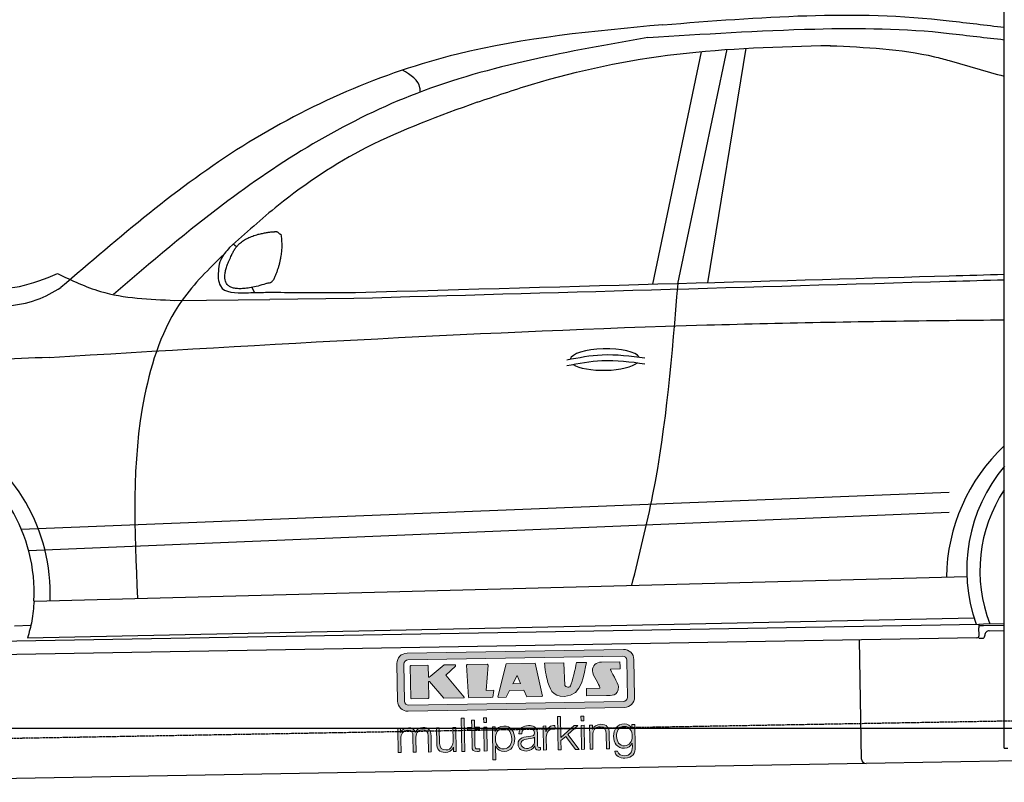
# Model space of a CAD drawing. Header units: millimetres. Extents: x 873 to 6785, y 6116 to 11716.
# Tile 3 of 5: x 2300 to 4448, y 7998 to 9661. Entities that reach past the tile are written whole.
import ezdxf

# ---------------------------------------------------------------- set-up
doc = ezdxf.new("R2010")
doc.units = ezdxf.units.MM
doc.linetypes.add('GEN3', pattern=[6.25, 5, -1.25])
doc.layers.get('0').update_dxf_attribs({"lineweight": 25})
doc.layers.add('3', color=6, linetype='GEN3', lineweight=25)
doc.layers.add('5', color=3, linetype='Continuous', lineweight=25)
doc.layers.add('Car', color=10, linetype='Continuous')
doc.layers.add('Logo', color=7, linetype='Continuous')

# ---------------------------------------------------------------- blocks, each defined once
blk = doc.blocks.new('KLAUS')
at = {"layer": 'Logo'}
h = blk.add_hatch(color=8, dxfattribs=at)
h.dxf.hatch_style = 2
edge = h.paths.add_edge_path()
edge.add_spline(control_points=[(3.6, 29.09), (2.88, 29.09), (2.3, 28.51), (2.3, 27.8), (2.3, 27.8), (2.3, 16.11), (2.3, 16.11), (2.3, 15.39), (2.88, 14.81), (3.6, 14.81), (3.6, 14.81), (71.16, 14.81), (71.16, 14.81), (71.88, 14.81), (72.46, 15.39), (72.46, 16.11), (72.46, 16.11), (72.46, 27.8), (72.46, 27.8), (72.46, 28.51), (71.88, 29.09), (71.16, 29.09), (71.16, 29.09), (3.6, 29.09), (3.6, 29.09), (3.6, 29.09), (3.6, 29.09), (3.6, 29.09)], knot_values=[0, 0, 0, 0, 1, 1, 1, 2, 2, 2, 3, 3, 3, 4, 4, 4, 5, 5, 5, 6, 6, 6, 7, 7, 7, 8, 8, 8, 9, 9, 9, 9], degree=3, periodic=0)
edge = h.paths.add_edge_path()
edge.add_spline(control_points=[(3.35, 31.23), (3.35, 31.23), (71.47, 31.23), (71.47, 31.23), (73.26, 31.23), (74.71, 29.77), (74.71, 27.99), (74.71, 27.99), (74.71, 16.17), (74.71, 16.17), (74.71, 14.38), (73.26, 12.93), (71.47, 12.93), (71.47, 12.93), (3.35, 12.93), (3.35, 12.93), (1.56, 12.93), (0.11, 14.38), (0.11, 16.17), (0.11, 16.17), (0.11, 27.99), (0.11, 27.99), (0.11, 29.77), (1.56, 31.23), (3.35, 31.23), (3.35, 31.23), (3.35, 31.23), (3.35, 31.23)], knot_values=[0, 0, 0, 0, 1, 1, 1, 2, 2, 2, 3, 3, 3, 4, 4, 4, 5, 5, 5, 6, 6, 6, 7, 7, 7, 8, 8, 8, 9, 9, 9, 9], degree=3, periodic=0)
h = blk.add_hatch(color=8, dxfattribs=at)
h.dxf.hatch_style = 2
edge = h.paths.add_edge_path()
edge.add_spline(control_points=[(4.5, 27.33), (4.5, 27.33), (9.7, 27.33), (9.7, 27.33), (9.84, 27.33), (9.96, 27.22), (9.96, 27.08), (9.96, 27.08), (9.96, 23.69), (9.96, 23.69), (9.96, 23.69), (9.94, 23.64), (10.04, 23.59), (10.14, 23.53), (10.2, 23.57), (10.2, 23.57), (10.2, 23.57), (10.51, 23.75), (10.51, 23.75), (10.51, 23.75), (14.94, 27.33), (14.94, 27.33), (14.94, 27.33), (18.41, 27.33), (18.41, 27.33), (18.41, 27.33), (18.49, 27.33), (18.56, 27.2), (18.65, 27.04), (18.53, 26.91), (18.53, 26.91), (18.53, 26.91), (15.49, 24.11), (15.49, 24.11), (15.49, 24.11), (21.14, 17.06), (21.14, 17.06), (21.14, 17.06), (21.13, 16.91), (21.13, 16.91), (21.08, 16.84), (20.99, 16.82), (20.99, 16.82), (20.99, 16.82), (14.7, 16.82), (14.7, 16.82), (14.7, 16.82), (10.26, 22.17), (10.26, 22.17), (10.26, 22.17), (10.19, 22.24), (10.08, 22.21), (9.97, 22.18), (9.96, 22.11), (9.96, 22.11), (9.96, 22.11), (9.96, 17.08), (9.96, 17.08), (9.96, 16.94), (9.84, 16.82), (9.7, 16.82), (9.7, 16.82), (4.5, 16.82), (4.5, 16.82), (4.36, 16.82), (4.25, 16.94), (4.25, 17.08), (4.25, 17.08), (4.25, 27.08), (4.25, 27.08), (4.25, 27.22), (4.36, 27.33), (4.5, 27.33), (4.5, 27.33), (4.5, 27.33), (4.5, 27.33)], knot_values=[0, 0, 0, 0, 1, 1, 1, 2, 2, 2, 3, 3, 3, 4, 4, 4, 5, 5, 5, 6, 6, 6, 7, 7, 7, 8, 8, 8, 9, 9, 9, 10, 10, 10, 11, 11, 11, 12, 12, 12, 13, 13, 13, 14, 14, 14, 15, 15, 15, 16, 16, 16, 17, 17, 17, 18, 18, 18, 19, 19, 19, 20, 20, 20, 21, 21, 21, 22, 22, 22, 23, 23, 23, 24, 24, 24, 25, 25, 25, 25], degree=3, periodic=0)
h = blk.add_hatch(color=8, dxfattribs=at)
h.dxf.hatch_style = 2
h.paths.add_polyline_path([(22.42, 17.06), (21.97, 27.15), (22.24, 27.33), (28.55, 27.33), (28.86, 26.97), (28.01, 19.08), (30.26, 19.07), (30.44, 18.95), (30.08, 16.95), (29.49, 16.82), (22.6, 16.82)])
h = blk.add_hatch(color=8, dxfattribs=at)
h.paths.add_polyline_path([(36.52, 21.01), (38.93, 21.01), (37.87, 23.57)])
h.paths.add_polyline_path([(34.52, 27.33), (43.65, 27.33), (45.76, 16.94), (45.57, 16.82), (40.83, 16.82), (39.89, 18.95), (35.42, 18.95), (34.27, 16.82), (31.78, 16.82), (31.66, 17)])
h = blk.add_hatch(color=8, dxfattribs=at)
h.dxf.hatch_style = 2
edge = h.paths.add_edge_path()
edge.add_spline(control_points=[(52.69, 27.32), (52.69, 27.32), (52.88, 20.14), (52.88, 20.14), (53.01, 19.89), (53.2, 19.77), (53.43, 19.71), (53.91, 19.59), (54.43, 19.57), (54.64, 20.03), (55.23, 21.34), (56.27, 25.45), (56.6, 27.33), (56.6, 27.33), (59.77, 27.33), (59.77, 27.33), (58.77, 23.9), (58.56, 16.82), (52.63, 16.76), (48.72, 16.72), (48.01, 19.35), (47.27, 22.24), (46.89, 23.68), (46.54, 27.33), (46.54, 27.33), (46.54, 27.33), (52.69, 27.32), (52.69, 27.32), (52.69, 27.32), (52.69, 27.32), (52.69, 27.32)], knot_values=[0, 0, 0, 0, 1, 1, 1, 2, 2, 2, 3, 3, 3, 4, 4, 4, 5, 5, 5, 6, 6, 6, 7, 7, 7, 8, 8, 8, 9, 9, 9, 10, 10, 10, 10], degree=3, periodic=0)
h = blk.add_hatch(color=8, dxfattribs=at)
h.dxf.hatch_style = 2
edge = h.paths.add_edge_path()
edge.add_spline(control_points=[(64.46, 27.33), (64.46, 27.33), (70.31, 27.33), (70.31, 27.33), (70.31, 26.52), (70.31, 26.02), (70.31, 25.12), (70.31, 25.12), (67.3, 25.12), (67.3, 25.12), (67.24, 25.04), (67.25, 25.11), (67.25, 24.91), (67.25, 24.88), (69.73, 20.38), (69.73, 19.57), (69.73, 16.4), (67.22, 16.81), (65.9, 16.82), (65.9, 16.82), (59.59, 16.82), (59.59, 16.82), (59.59, 17.76), (59.59, 18.23), (59.59, 19.14), (59.59, 19.14), (63.75, 19.14), (63.75, 19.14), (63.82, 19.22), (63.81, 19.11), (63.81, 19.31), (63.81, 20.32), (61.58, 23.06), (61.58, 24.63), (61.58, 26.33), (62.83, 27.34), (64.46, 27.33), (64.46, 27.33), (64.46, 27.33), (64.46, 27.33)], knot_values=[0, 0, 0, 0, 1, 1, 1, 2, 2, 2, 3, 3, 3, 4, 4, 4, 5, 5, 5, 6, 6, 6, 7, 7, 7, 8, 8, 8, 9, 9, 9, 10, 10, 10, 11, 11, 11, 12, 12, 12, 13, 13, 13, 13], degree=3, periodic=0)
h = blk.add_hatch(color=30, dxfattribs=at)
h.dxf.hatch_style = 2
h.paths.add_polyline_path([(20.07, 0), (20.99, 0), (20.99, 10.45), (20.07, 10.45)])
h = blk.add_hatch(color=30, dxfattribs=at)
h.dxf.hatch_style = 2
edge = h.paths.add_edge_path()
edge.add_spline(control_points=[(24.22, 9.82), (24.22, 9.82), (23.3, 9.82), (23.3, 9.82), (23.3, 9.82), (23.3, 7.55), (23.3, 7.55), (23.3, 7.55), (21.98, 7.55), (21.98, 7.55), (21.98, 7.55), (21.98, 6.78), (21.98, 6.78), (21.98, 6.78), (23.3, 6.78), (23.3, 6.78), (23.3, 6.78), (23.3, 1.61), (23.3, 1.61), (23.28, 0.32), (23.71, -0.09), (24.94, -0.09), (25.22, -0.09), (25.48, -0.06), (25.76, -0.06), (25.76, -0.06), (25.76, 0.73), (25.76, 0.73), (25.5, 0.7), (25.23, 0.69), (24.97, 0.69), (24.31, 0.73), (24.22, 1.08), (24.22, 1.68), (24.22, 1.68), (24.22, 6.78), (24.22, 6.78), (24.22, 6.78), (25.76, 6.78), (25.76, 6.78), (25.76, 6.78), (25.76, 7.55), (25.76, 7.55), (25.76, 7.55), (24.22, 7.55), (24.22, 7.55), (24.22, 7.55), (24.22, 9.82), (24.22, 9.82), (24.22, 9.82), (24.22, 9.82), (24.22, 9.82)], knot_values=[0, 0, 0, 0, 1, 1, 1, 2, 2, 2, 3, 3, 3, 4, 4, 4, 5, 5, 5, 6, 6, 6, 7, 7, 7, 8, 8, 8, 9, 9, 9, 10, 10, 10, 11, 11, 11, 12, 12, 12, 13, 13, 13, 14, 14, 14, 15, 15, 15, 16, 16, 16, 17, 17, 17, 17], degree=3, periodic=0)
h = blk.add_hatch(color=30, dxfattribs=at)
h.paths.add_polyline_path([(27.1, 0), (28.03, 0), (28.03, 7.55), (27.1, 7.55)])
h.paths.add_polyline_path([(27.1, 8.98), (28.03, 8.98), (28.03, 10.45), (27.1, 10.45)])
h = blk.add_hatch(color=30, dxfattribs=at)
h.dxf.hatch_style = 2
h.paths.add_polyline_path([(50.4, 0), (51.32, 0), (51.32, 2.87), (52.82, 4.11), (55.8, 0), (56.96, 0), (53.52, 4.76), (56.74, 7.55), (55.51, 7.55), (51.32, 3.89), (51.32, 10.45), (50.4, 10.45)])
h = blk.add_hatch(color=30, dxfattribs=at)
h.paths.add_polyline_path([(57.74, 0), (58.66, 0), (58.66, 7.55), (57.74, 7.55)])
h.paths.add_polyline_path([(57.74, 8.98), (58.66, 8.98), (58.66, 10.45), (57.74, 10.45)])
h = blk.add_hatch(color=30, dxfattribs=at)
h.dxf.hatch_style = 2
edge = h.paths.add_edge_path()
edge.add_spline(control_points=[(0, 0), (0, 0), (0.92, 0), (0.92, 0), (0.92, 0), (0.92, 4.22), (0.92, 4.22), (0.94, 5.8), (1.58, 7), (3.18, 7), (4.35, 7), (4.77, 6.15), (4.76, 5.12), (4.76, 5.12), (4.76, 0), (4.76, 0), (4.76, 0), (5.68, 0), (5.68, 0), (5.68, 0), (5.68, 4.27), (5.68, 4.27), (5.68, 5.68), (6.14, 7), (7.73, 7), (9.05, 7), (9.52, 6.32), (9.52, 5.08), (9.52, 5.08), (9.52, 0), (9.52, 0), (9.52, 0), (10.44, 0), (10.44, 0), (10.44, 0), (10.44, 5.12), (10.44, 5.12), (10.44, 6.91), (9.59, 7.77), (7.94, 7.77), (6.94, 7.77), (5.99, 7.29), (5.54, 6.3), (5.26, 7.29), (4.36, 7.77), (3.37, 7.77), (2.17, 7.77), (1.38, 7.19), (0.89, 6.28), (0.89, 6.28), (0.85, 6.28), (0.85, 6.28), (0.85, 6.28), (0.85, 7.55), (0.85, 7.55), (0.85, 7.55), (0, 7.55), (0, 7.55), (0, 7.55), (0, 0), (0, 0), (0, 0), (0, 0), (0, 0)], knot_values=[0, 0, 0, 0, 1, 1, 1, 2, 2, 2, 3, 3, 3, 4, 4, 4, 5, 5, 5, 6, 6, 6, 7, 7, 7, 8, 8, 8, 9, 9, 9, 10, 10, 10, 11, 11, 11, 12, 12, 12, 13, 13, 13, 14, 14, 14, 15, 15, 15, 16, 16, 16, 17, 17, 17, 18, 18, 18, 19, 19, 19, 20, 20, 20, 21, 21, 21, 21], degree=3, periodic=0)
h = blk.add_hatch(color=30, dxfattribs=at)
h.dxf.hatch_style = 2
edge = h.paths.add_edge_path()
edge.add_spline(control_points=[(18.31, 7.55), (18.31, 7.55), (17.39, 7.55), (17.39, 7.55), (17.39, 7.55), (17.39, 3.59), (17.39, 3.59), (17.39, 2.05), (16.7, 0.56), (15.12, 0.56), (13.66, 0.56), (13.15, 1.27), (13.1, 2.64), (13.1, 2.64), (13.1, 7.55), (13.1, 7.55), (13.1, 7.55), (12.18, 7.55), (12.18, 7.55), (12.18, 7.55), (12.18, 2.65), (12.18, 2.65), (12.18, 0.89), (12.93, -0.22), (14.83, -0.22), (15.96, -0.22), (16.95, 0.35), (17.44, 1.36), (17.44, 1.36), (17.47, 1.36), (17.47, 1.36), (17.47, 1.36), (17.47, 0), (17.47, 0), (17.47, 0), (18.31, 0), (18.31, 0), (18.31, 0), (18.31, 7.55), (18.31, 7.55), (18.31, 7.55), (18.31, 7.55), (18.31, 7.55)], knot_values=[0, 0, 0, 0, 1, 1, 1, 2, 2, 2, 3, 3, 3, 4, 4, 4, 5, 5, 5, 6, 6, 6, 7, 7, 7, 8, 8, 8, 9, 9, 9, 10, 10, 10, 11, 11, 11, 12, 12, 12, 13, 13, 13, 14, 14, 14, 14], degree=3, periodic=0)
h = blk.add_hatch(color=30, dxfattribs=at)
edge = h.paths.add_edge_path()
edge.add_spline(control_points=[(35.84, 3.78), (35.84, 2.21), (35.12, 0.56), (33.37, 0.56), (31.4, 0.56), (30.72, 2.21), (30.72, 3.78), (30.72, 5.49), (31.33, 7), (33.37, 7), (35.12, 7), (35.84, 5.34), (35.84, 3.78), (35.84, 3.78), (35.84, 3.78), (35.84, 3.78)], knot_values=[0, 0, 0, 0, 1, 1, 1, 2, 2, 2, 3, 3, 3, 4, 4, 4, 5, 5, 5, 5], degree=3, periodic=0)
edge = h.paths.add_edge_path()
edge.add_spline(control_points=[(29.79, -2.8), (29.79, -2.8), (30.72, -2.8), (30.72, -2.8), (30.72, -2.8), (30.72, 1.43), (30.72, 1.43), (30.72, 1.43), (30.74, 1.43), (30.74, 1.43), (31.14, 0.35), (32.24, -0.22), (33.37, -0.22), (35.66, -0.22), (36.76, 1.64), (36.76, 3.78), (36.76, 5.91), (35.66, 7.77), (33.37, 7.77), (32.15, 7.77), (31.1, 7.14), (30.67, 6.12), (30.67, 6.12), (30.64, 6.12), (30.64, 6.12), (30.64, 6.12), (30.64, 7.55), (30.64, 7.55), (30.64, 7.55), (29.79, 7.55), (29.79, 7.55), (29.79, 7.55), (29.79, -2.8), (29.79, -2.8), (29.79, -2.8), (29.79, -2.8), (29.79, -2.8)], knot_values=[0, 0, 0, 0, 1, 1, 1, 2, 2, 2, 3, 3, 3, 4, 4, 4, 5, 5, 5, 6, 6, 6, 7, 7, 7, 8, 8, 8, 9, 9, 9, 10, 10, 10, 11, 11, 11, 12, 12, 12, 12], degree=3, periodic=0)
h = blk.add_hatch(color=30, dxfattribs=at)
edge = h.paths.add_edge_path()
edge.add_spline(control_points=[(43.03, 2.93), (43.04, 1.45), (41.8, 0.56), (40.39, 0.56), (39.53, 0.56), (38.71, 1.13), (38.71, 2.05), (38.71, 3.53), (40.66, 3.51), (42.22, 3.79), (42.47, 3.84), (42.88, 3.91), (43, 4.13), (43, 4.13), (43.03, 4.13), (43.03, 4.13), (43.03, 4.13), (43.03, 2.93), (43.03, 2.93), (43.03, 2.93), (43.03, 2.93), (43.03, 2.93)], knot_values=[0, 0, 0, 0, 1, 1, 1, 2, 2, 2, 3, 3, 3, 4, 4, 4, 5, 5, 5, 6, 6, 6, 7, 7, 7, 7], degree=3, periodic=0)
edge = h.paths.add_edge_path()
edge.add_spline(control_points=[(39.03, 5.24), (39.06, 6.47), (39.91, 7), (41.05, 7), (42.14, 7), (43.03, 6.69), (43.03, 5.45), (43.03, 4.61), (42.6, 4.51), (41.84, 4.42), (39.85, 4.19), (37.79, 4.11), (37.79, 1.99), (37.79, 0.47), (38.93, -0.22), (40.32, -0.22), (41.77, -0.22), (42.43, 0.34), (43.07, 1.32), (43.07, 1.32), (43.1, 1.32), (43.1, 1.32), (43.1, 0.53), (43.25, 0), (44.19, 0), (44.43, 0), (44.58, 0.01), (44.79, 0.06), (44.79, 0.06), (44.79, 0.83), (44.79, 0.83), (44.71, 0.81), (44.6, 0.78), (44.49, 0.78), (44.13, 0.78), (43.95, 0.98), (43.95, 1.33), (43.95, 1.33), (43.95, 5.34), (43.95, 5.34), (43.95, 7.36), (42.5, 7.77), (41.17, 7.77), (39.44, 7.77), (38.2, 7.01), (38.11, 5.24), (38.11, 5.24), (39.03, 5.24), (39.03, 5.24), (39.03, 5.24), (39.03, 5.24), (39.03, 5.24)], knot_values=[0, 0, 0, 0, 1, 1, 1, 2, 2, 2, 3, 3, 3, 4, 4, 4, 5, 5, 5, 6, 6, 6, 7, 7, 7, 8, 8, 8, 9, 9, 9, 10, 10, 10, 11, 11, 11, 12, 12, 12, 13, 13, 13, 14, 14, 14, 15, 15, 15, 16, 16, 16, 17, 17, 17, 17], degree=3, periodic=0)
h = blk.add_hatch(color=30, dxfattribs=at)
h.dxf.hatch_style = 2
edge = h.paths.add_edge_path()
edge.add_spline(control_points=[(45.79, 0), (45.79, 0), (46.71, 0), (46.71, 0), (46.71, 0), (46.71, 4.03), (46.71, 4.03), (46.71, 5.59), (47.85, 6.82), (49.52, 6.73), (49.52, 6.73), (49.52, 7.66), (49.52, 7.66), (48.16, 7.72), (47.14, 7), (46.67, 5.78), (46.67, 5.78), (46.64, 5.78), (46.64, 5.78), (46.64, 5.78), (46.64, 7.55), (46.64, 7.55), (46.64, 7.55), (45.79, 7.55), (45.79, 7.55), (45.79, 7.55), (45.79, 0), (45.79, 0), (45.79, 0), (45.79, 0), (45.79, 0)], knot_values=[0, 0, 0, 0, 1, 1, 1, 2, 2, 2, 3, 3, 3, 4, 4, 4, 5, 5, 5, 6, 6, 6, 7, 7, 7, 8, 8, 8, 9, 9, 9, 10, 10, 10, 10], degree=3, periodic=0)
h = blk.add_hatch(color=30, dxfattribs=at)
h.dxf.hatch_style = 2
edge = h.paths.add_edge_path()
edge.add_spline(control_points=[(60.41, 0), (60.41, 0), (61.33, 0), (61.33, 0), (61.33, 0), (61.33, 4.41), (61.33, 4.41), (61.36, 5.89), (62.24, 7), (63.7, 7), (65.2, 7), (65.62, 6.02), (65.62, 4.71), (65.62, 4.71), (65.62, 0), (65.62, 0), (65.62, 0), (66.54, 0), (66.54, 0), (66.54, 0), (66.54, 4.86), (66.54, 4.86), (66.54, 6.66), (65.9, 7.77), (63.78, 7.77), (62.71, 7.77), (61.7, 7.16), (61.36, 6.25), (61.36, 6.25), (61.33, 6.25), (61.33, 6.25), (61.33, 6.25), (61.33, 7.55), (61.33, 7.55), (61.33, 7.55), (60.41, 7.55), (60.41, 7.55), (60.41, 7.55), (60.41, 0), (60.41, 0), (60.41, 0), (60.41, 0), (60.41, 0)], knot_values=[0, 0, 0, 0, 1, 1, 1, 2, 2, 2, 3, 3, 3, 4, 4, 4, 5, 5, 5, 6, 6, 6, 7, 7, 7, 8, 8, 8, 9, 9, 9, 10, 10, 10, 11, 11, 11, 12, 12, 12, 13, 13, 13, 14, 14, 14, 14], degree=3, periodic=0)
h = blk.add_hatch(color=30, dxfattribs=at)
edge = h.paths.add_edge_path()
edge.add_spline(control_points=[(71.32, 0.86), (69.62, 0.86), (68.83, 2.34), (68.83, 3.86), (68.83, 5.43), (69.56, 7), (71.32, 7), (73.06, 7), (73.75, 5.34), (73.75, 3.86), (73.75, 2.33), (72.91, 0.86), (71.32, 0.86), (71.32, 0.86), (71.32, 0.86), (71.32, 0.86)], knot_values=[0, 0, 0, 0, 1, 1, 1, 2, 2, 2, 3, 3, 3, 4, 4, 4, 5, 5, 5, 5], degree=3, periodic=0)
edge = h.paths.add_edge_path()
edge.add_spline(control_points=[(74.67, 7.55), (74.67, 7.55), (73.75, 7.55), (73.75, 7.55), (73.75, 7.55), (73.75, 6.25), (73.75, 6.25), (73.75, 6.25), (73.72, 6.25), (73.72, 6.25), (73.35, 7.09), (72.41, 7.77), (71.32, 7.77), (69.13, 7.77), (67.9, 6.05), (67.9, 3.97), (67.9, 1.82), (68.9, 0.09), (71.32, 0.09), (72.4, 0.09), (73.29, 0.72), (73.72, 1.64), (73.72, 1.64), (73.75, 1.64), (73.75, 1.64), (73.75, 1.64), (73.75, 0.61), (73.75, 0.61), (73.75, -1.23), (73.01, -2.24), (71.32, -2.24), (70.29, -2.24), (69.31, -1.85), (69.1, -0.73), (69.1, -0.73), (68.18, -0.73), (68.18, -0.73), (68.31, -2.34), (69.81, -3.02), (71.32, -3.02), (73.79, -3.02), (74.65, -1.64), (74.67, 0.61), (74.67, 0.61), (74.67, 7.55), (74.67, 7.55), (74.67, 7.55), (74.67, 7.55), (74.67, 7.55)], knot_values=[0, 0, 0, 0, 1, 1, 1, 2, 2, 2, 3, 3, 3, 4, 4, 4, 5, 5, 5, 6, 6, 6, 7, 7, 7, 8, 8, 8, 9, 9, 9, 10, 10, 10, 11, 11, 11, 12, 12, 12, 13, 13, 13, 14, 14, 14, 15, 15, 15, 16, 16, 16, 16], degree=3, periodic=0)
at = {"layer": 'Logo', "lineweight": 0}
for points in [[(22.42, 17.06), (21.97, 27.15), (22.24, 27.33), (28.55, 27.33), (28.86, 26.97), (28.01, 19.08), (30.26, 19.07), (30.44, 18.95), (30.08, 16.95), (29.49, 16.82), (22.6, 16.82), (22.42, 17.06), (22.42, 17.06)], [(34.52, 27.33), (43.65, 27.33), (45.76, 16.94), (45.57, 16.82), (40.83, 16.82), (39.89, 18.95), (35.42, 18.95), (34.27, 16.82), (31.78, 16.82), (31.66, 17), (34.52, 27.33), (34.52, 27.33)], [(36.52, 21.01), (38.93, 21.01), (37.87, 23.57), (36.52, 21.01), (36.52, 21.01)], [(20.07, 0), (20.99, 0), (20.99, 10.45), (20.07, 10.45), (20.07, 0), (20.07, 0)], [(27.1, 8.98), (28.03, 8.98), (28.03, 10.45), (27.1, 10.45), (27.1, 8.98), (27.1, 8.98)], [(50.4, 0), (51.32, 0), (51.32, 2.87), (52.82, 4.11), (55.8, 0), (56.96, 0), (53.52, 4.76), (56.74, 7.55), (55.51, 7.55), (51.32, 3.89), (51.32, 10.45), (50.4, 10.45), (50.4, 0), (50.4, 0)], [(57.74, 8.98), (58.66, 8.98), (58.66, 10.45), (57.74, 10.45), (57.74, 8.98), (57.74, 8.98)], [(27.1, 0), (28.03, 0), (28.03, 7.55), (27.1, 7.55), (27.1, 0), (27.1, 0)], [(57.74, 0), (58.66, 0), (58.66, 7.55), (57.74, 7.55), (57.74, 0), (57.74, 0)]]:
    blk.add_lwpolyline(points, dxfattribs=at)
for points, knots in [([(3.35, 31.23), (3.35, 31.23), (71.47, 31.23), (71.47, 31.23), (73.26, 31.23), (74.71, 29.77), (74.71, 27.99), (74.71, 27.99), (74.71, 16.17), (74.71, 16.17), (74.71, 14.38), (73.26, 12.93), (71.47, 12.93), (71.47, 12.93), (3.35, 12.93), (3.35, 12.93), (1.56, 12.93), (0.11, 14.38), (0.11, 16.17), (0.11, 16.17), (0.11, 27.99), (0.11, 27.99), (0.11, 29.77), (1.56, 31.23), (3.35, 31.23), (3.35, 31.23), (3.35, 31.23), (3.35, 31.23)], [0, 0, 0, 0, 1, 1, 1, 2, 2, 2, 3, 3, 3, 4, 4, 4, 5, 5, 5, 6, 6, 6, 7, 7, 7, 8, 8, 8, 9, 9, 9, 9]), ([(3.6, 29.09), (2.88, 29.09), (2.3, 28.51), (2.3, 27.8), (2.3, 27.8), (2.3, 16.11), (2.3, 16.11), (2.3, 15.39), (2.88, 14.81), (3.6, 14.81), (3.6, 14.81), (71.16, 14.81), (71.16, 14.81), (71.88, 14.81), (72.46, 15.39), (72.46, 16.11), (72.46, 16.11), (72.46, 27.8), (72.46, 27.8), (72.46, 28.51), (71.88, 29.09), (71.16, 29.09), (71.16, 29.09), (3.6, 29.09), (3.6, 29.09), (3.6, 29.09), (3.6, 29.09), (3.6, 29.09)], [0, 0, 0, 0, 1, 1, 1, 2, 2, 2, 3, 3, 3, 4, 4, 4, 5, 5, 5, 6, 6, 6, 7, 7, 7, 8, 8, 8, 9, 9, 9, 9]), ([(4.5, 27.33), (4.5, 27.33), (9.7, 27.33), (9.7, 27.33), (9.84, 27.33), (9.96, 27.22), (9.96, 27.08), (9.96, 27.08), (9.96, 23.69), (9.96, 23.69), (9.96, 23.69), (9.94, 23.64), (10.04, 23.59), (10.14, 23.53), (10.2, 23.57), (10.2, 23.57), (10.2, 23.57), (10.51, 23.75), (10.51, 23.75), (10.51, 23.75), (14.94, 27.33), (14.94, 27.33), (14.94, 27.33), (18.41, 27.33), (18.41, 27.33), (18.41, 27.33), (18.49, 27.33), (18.56, 27.2), (18.65, 27.04), (18.53, 26.91), (18.53, 26.91), (18.53, 26.91), (15.49, 24.11), (15.49, 24.11), (15.49, 24.11), (21.14, 17.06), (21.14, 17.06), (21.14, 17.06), (21.13, 16.91), (21.13, 16.91), (21.08, 16.84), (20.99, 16.82), (20.99, 16.82), (20.99, 16.82), (14.7, 16.82), (14.7, 16.82), (14.7, 16.82), (10.26, 22.17), (10.26, 22.17), (10.26, 22.17), (10.19, 22.24), (10.08, 22.21), (9.97, 22.18), (9.96, 22.11), (9.96, 22.11), (9.96, 22.11), (9.96, 17.08), (9.96, 17.08), (9.96, 16.94), (9.84, 16.82), (9.7, 16.82), (9.7, 16.82), (4.5, 16.82), (4.5, 16.82), (4.36, 16.82), (4.25, 16.94), (4.25, 17.08), (4.25, 17.08), (4.25, 27.08), (4.25, 27.08), (4.25, 27.22), (4.36, 27.33), (4.5, 27.33), (4.5, 27.33), (4.5, 27.33), (4.5, 27.33)], [0, 0, 0, 0, 1, 1, 1, 2, 2, 2, 3, 3, 3, 4, 4, 4, 5, 5, 5, 6, 6, 6, 7, 7, 7, 8, 8, 8, 9, 9, 9, 10, 10, 10, 11, 11, 11, 12, 12, 12, 13, 13, 13, 14, 14, 14, 15, 15, 15, 16, 16, 16, 17, 17, 17, 18, 18, 18, 19, 19, 19, 20, 20, 20, 21, 21, 21, 22, 22, 22, 23, 23, 23, 24, 24, 24, 25, 25, 25, 25]), ([(52.69, 27.32), (52.69, 27.32), (52.88, 20.14), (52.88, 20.14), (53.01, 19.89), (53.2, 19.77), (53.43, 19.71), (53.91, 19.59), (54.43, 19.57), (54.64, 20.03), (55.23, 21.34), (56.27, 25.45), (56.6, 27.33), (56.6, 27.33), (59.77, 27.33), (59.77, 27.33), (58.77, 23.9), (58.56, 16.82), (52.63, 16.76), (48.72, 16.72), (48.01, 19.35), (47.27, 22.24), (46.89, 23.68), (46.54, 27.33), (46.54, 27.33), (46.54, 27.33), (52.69, 27.32), (52.69, 27.32), (52.69, 27.32), (52.69, 27.32), (52.69, 27.32)], [0, 0, 0, 0, 1, 1, 1, 2, 2, 2, 3, 3, 3, 4, 4, 4, 5, 5, 5, 6, 6, 6, 7, 7, 7, 8, 8, 8, 9, 9, 9, 10, 10, 10, 10]), ([(64.46, 27.33), (64.46, 27.33), (70.31, 27.33), (70.31, 27.33), (70.31, 26.52), (70.31, 26.02), (70.31, 25.12), (70.31, 25.12), (67.3, 25.12), (67.3, 25.12), (67.24, 25.04), (67.25, 25.11), (67.25, 24.91), (67.25, 24.88), (69.73, 20.38), (69.73, 19.57), (69.73, 16.4), (67.22, 16.81), (65.9, 16.82), (65.9, 16.82), (59.59, 16.82), (59.59, 16.82), (59.59, 17.76), (59.59, 18.23), (59.59, 19.14), (59.59, 19.14), (63.75, 19.14), (63.75, 19.14), (63.82, 19.22), (63.81, 19.11), (63.81, 19.31), (63.81, 20.32), (61.58, 23.06), (61.58, 24.63), (61.58, 26.33), (62.83, 27.34), (64.46, 27.33), (64.46, 27.33), (64.46, 27.33), (64.46, 27.33)], [0, 0, 0, 0, 1, 1, 1, 2, 2, 2, 3, 3, 3, 4, 4, 4, 5, 5, 5, 6, 6, 6, 7, 7, 7, 8, 8, 8, 9, 9, 9, 10, 10, 10, 11, 11, 11, 12, 12, 12, 13, 13, 13, 13]), ([(24.22, 9.82), (24.22, 9.82), (23.3, 9.82), (23.3, 9.82), (23.3, 9.82), (23.3, 7.55), (23.3, 7.55), (23.3, 7.55), (21.98, 7.55), (21.98, 7.55), (21.98, 7.55), (21.98, 6.78), (21.98, 6.78), (21.98, 6.78), (23.3, 6.78), (23.3, 6.78), (23.3, 6.78), (23.3, 1.61), (23.3, 1.61), (23.28, 0.32), (23.71, -0.09), (24.94, -0.09), (25.22, -0.09), (25.48, -0.06), (25.76, -0.06), (25.76, -0.06), (25.76, 0.73), (25.76, 0.73), (25.5, 0.7), (25.23, 0.69), (24.97, 0.69), (24.31, 0.73), (24.22, 1.08), (24.22, 1.68), (24.22, 1.68), (24.22, 6.78), (24.22, 6.78), (24.22, 6.78), (25.76, 6.78), (25.76, 6.78), (25.76, 6.78), (25.76, 7.55), (25.76, 7.55), (25.76, 7.55), (24.22, 7.55), (24.22, 7.55), (24.22, 7.55), (24.22, 9.82), (24.22, 9.82), (24.22, 9.82), (24.22, 9.82), (24.22, 9.82)], [0, 0, 0, 0, 1, 1, 1, 2, 2, 2, 3, 3, 3, 4, 4, 4, 5, 5, 5, 6, 6, 6, 7, 7, 7, 8, 8, 8, 9, 9, 9, 10, 10, 10, 11, 11, 11, 12, 12, 12, 13, 13, 13, 14, 14, 14, 15, 15, 15, 16, 16, 16, 17, 17, 17, 17]), ([(0, 0), (0, 0), (0.92, 0), (0.92, 0), (0.92, 0), (0.92, 4.22), (0.92, 4.22), (0.94, 5.8), (1.58, 7), (3.18, 7), (4.35, 7), (4.77, 6.15), (4.76, 5.12), (4.76, 5.12), (4.76, 0), (4.76, 0), (4.76, 0), (5.68, 0), (5.68, 0), (5.68, 0), (5.68, 4.27), (5.68, 4.27), (5.68, 5.68), (6.14, 7), (7.73, 7), (9.05, 7), (9.52, 6.32), (9.52, 5.08), (9.52, 5.08), (9.52, 0), (9.52, 0), (9.52, 0), (10.44, 0), (10.44, 0), (10.44, 0), (10.44, 5.12), (10.44, 5.12), (10.44, 6.91), (9.59, 7.77), (7.94, 7.77), (6.94, 7.77), (5.99, 7.29), (5.54, 6.3), (5.26, 7.29), (4.36, 7.77), (3.37, 7.77), (2.17, 7.77), (1.38, 7.19), (0.89, 6.28), (0.89, 6.28), (0.85, 6.28), (0.85, 6.28), (0.85, 6.28), (0.85, 7.55), (0.85, 7.55), (0.85, 7.55), (0, 7.55), (0, 7.55), (0, 7.55), (0, 0), (0, 0), (0, 0), (0, 0), (0, 0)], [0, 0, 0, 0, 1, 1, 1, 2, 2, 2, 3, 3, 3, 4, 4, 4, 5, 5, 5, 6, 6, 6, 7, 7, 7, 8, 8, 8, 9, 9, 9, 10, 10, 10, 11, 11, 11, 12, 12, 12, 13, 13, 13, 14, 14, 14, 15, 15, 15, 16, 16, 16, 17, 17, 17, 18, 18, 18, 19, 19, 19, 20, 20, 20, 21, 21, 21, 21]), ([(18.31, 7.55), (18.31, 7.55), (17.39, 7.55), (17.39, 7.55), (17.39, 7.55), (17.39, 3.59), (17.39, 3.59), (17.39, 2.05), (16.7, 0.56), (15.12, 0.56), (13.66, 0.56), (13.15, 1.27), (13.1, 2.64), (13.1, 2.64), (13.1, 7.55), (13.1, 7.55), (13.1, 7.55), (12.18, 7.55), (12.18, 7.55), (12.18, 7.55), (12.18, 2.65), (12.18, 2.65), (12.18, 0.89), (12.93, -0.22), (14.83, -0.22), (15.96, -0.22), (16.95, 0.35), (17.44, 1.36), (17.44, 1.36), (17.47, 1.36), (17.47, 1.36), (17.47, 1.36), (17.47, 0), (17.47, 0), (17.47, 0), (18.31, 0), (18.31, 0), (18.31, 0), (18.31, 7.55), (18.31, 7.55), (18.31, 7.55), (18.31, 7.55), (18.31, 7.55)], [0, 0, 0, 0, 1, 1, 1, 2, 2, 2, 3, 3, 3, 4, 4, 4, 5, 5, 5, 6, 6, 6, 7, 7, 7, 8, 8, 8, 9, 9, 9, 10, 10, 10, 11, 11, 11, 12, 12, 12, 13, 13, 13, 14, 14, 14, 14]), ([(29.79, -2.8), (29.79, -2.8), (30.72, -2.8), (30.72, -2.8), (30.72, -2.8), (30.72, 1.43), (30.72, 1.43), (30.72, 1.43), (30.74, 1.43), (30.74, 1.43), (31.14, 0.35), (32.24, -0.22), (33.37, -0.22), (35.66, -0.22), (36.76, 1.64), (36.76, 3.78), (36.76, 5.91), (35.66, 7.77), (33.37, 7.77), (32.15, 7.77), (31.1, 7.14), (30.67, 6.12), (30.67, 6.12), (30.64, 6.12), (30.64, 6.12), (30.64, 6.12), (30.64, 7.55), (30.64, 7.55), (30.64, 7.55), (29.79, 7.55), (29.79, 7.55), (29.79, 7.55), (29.79, -2.8), (29.79, -2.8), (29.79, -2.8), (29.79, -2.8), (29.79, -2.8)], [0, 0, 0, 0, 1, 1, 1, 2, 2, 2, 3, 3, 3, 4, 4, 4, 5, 5, 5, 6, 6, 6, 7, 7, 7, 8, 8, 8, 9, 9, 9, 10, 10, 10, 11, 11, 11, 12, 12, 12, 12]), ([(35.84, 3.78), (35.84, 2.21), (35.12, 0.56), (33.37, 0.56), (31.4, 0.56), (30.72, 2.21), (30.72, 3.78), (30.72, 5.49), (31.33, 7), (33.37, 7), (35.12, 7), (35.84, 5.34), (35.84, 3.78), (35.84, 3.78), (35.84, 3.78), (35.84, 3.78)], [0, 0, 0, 0, 1, 1, 1, 2, 2, 2, 3, 3, 3, 4, 4, 4, 5, 5, 5, 5]), ([(39.03, 5.24), (39.06, 6.47), (39.91, 7), (41.05, 7), (42.14, 7), (43.03, 6.69), (43.03, 5.45), (43.03, 4.61), (42.6, 4.51), (41.84, 4.42), (39.85, 4.19), (37.79, 4.11), (37.79, 1.99), (37.79, 0.47), (38.93, -0.22), (40.32, -0.22), (41.77, -0.22), (42.43, 0.34), (43.07, 1.32), (43.07, 1.32), (43.1, 1.32), (43.1, 1.32), (43.1, 0.53), (43.25, 0), (44.19, 0), (44.43, 0), (44.58, 0.01), (44.79, 0.06), (44.79, 0.06), (44.79, 0.83), (44.79, 0.83), (44.71, 0.81), (44.6, 0.78), (44.49, 0.78), (44.13, 0.78), (43.95, 0.98), (43.95, 1.33), (43.95, 1.33), (43.95, 5.34), (43.95, 5.34), (43.95, 7.36), (42.5, 7.77), (41.17, 7.77), (39.44, 7.77), (38.2, 7.01), (38.11, 5.24), (38.11, 5.24), (39.03, 5.24), (39.03, 5.24), (39.03, 5.24), (39.03, 5.24), (39.03, 5.24)], [0, 0, 0, 0, 1, 1, 1, 2, 2, 2, 3, 3, 3, 4, 4, 4, 5, 5, 5, 6, 6, 6, 7, 7, 7, 8, 8, 8, 9, 9, 9, 10, 10, 10, 11, 11, 11, 12, 12, 12, 13, 13, 13, 14, 14, 14, 15, 15, 15, 16, 16, 16, 17, 17, 17, 17]), ([(45.79, 0), (45.79, 0), (46.71, 0), (46.71, 0), (46.71, 0), (46.71, 4.03), (46.71, 4.03), (46.71, 5.59), (47.85, 6.82), (49.52, 6.73), (49.52, 6.73), (49.52, 7.66), (49.52, 7.66), (48.16, 7.72), (47.14, 7), (46.67, 5.78), (46.67, 5.78), (46.64, 5.78), (46.64, 5.78), (46.64, 5.78), (46.64, 7.55), (46.64, 7.55), (46.64, 7.55), (45.79, 7.55), (45.79, 7.55), (45.79, 7.55), (45.79, 0), (45.79, 0), (45.79, 0), (45.79, 0), (45.79, 0)], [0, 0, 0, 0, 1, 1, 1, 2, 2, 2, 3, 3, 3, 4, 4, 4, 5, 5, 5, 6, 6, 6, 7, 7, 7, 8, 8, 8, 9, 9, 9, 10, 10, 10, 10]), ([(60.41, 0), (60.41, 0), (61.33, 0), (61.33, 0), (61.33, 0), (61.33, 4.41), (61.33, 4.41), (61.36, 5.89), (62.24, 7), (63.7, 7), (65.2, 7), (65.62, 6.02), (65.62, 4.71), (65.62, 4.71), (65.62, 0), (65.62, 0), (65.62, 0), (66.54, 0), (66.54, 0), (66.54, 0), (66.54, 4.86), (66.54, 4.86), (66.54, 6.66), (65.9, 7.77), (63.78, 7.77), (62.71, 7.77), (61.7, 7.16), (61.36, 6.25), (61.36, 6.25), (61.33, 6.25), (61.33, 6.25), (61.33, 6.25), (61.33, 7.55), (61.33, 7.55), (61.33, 7.55), (60.41, 7.55), (60.41, 7.55), (60.41, 7.55), (60.41, 0), (60.41, 0), (60.41, 0), (60.41, 0), (60.41, 0)], [0, 0, 0, 0, 1, 1, 1, 2, 2, 2, 3, 3, 3, 4, 4, 4, 5, 5, 5, 6, 6, 6, 7, 7, 7, 8, 8, 8, 9, 9, 9, 10, 10, 10, 11, 11, 11, 12, 12, 12, 13, 13, 13, 14, 14, 14, 14]), ([(74.67, 7.55), (74.67, 7.55), (73.75, 7.55), (73.75, 7.55), (73.75, 7.55), (73.75, 6.25), (73.75, 6.25), (73.75, 6.25), (73.72, 6.25), (73.72, 6.25), (73.35, 7.09), (72.41, 7.77), (71.32, 7.77), (69.13, 7.77), (67.9, 6.05), (67.9, 3.97), (67.9, 1.82), (68.9, 0.09), (71.32, 0.09), (72.4, 0.09), (73.29, 0.72), (73.72, 1.64), (73.72, 1.64), (73.75, 1.64), (73.75, 1.64), (73.75, 1.64), (73.75, 0.61), (73.75, 0.61), (73.75, -1.23), (73.01, -2.24), (71.32, -2.24), (70.29, -2.24), (69.31, -1.85), (69.1, -0.73), (69.1, -0.73), (68.18, -0.73), (68.18, -0.73), (68.31, -2.34), (69.81, -3.02), (71.32, -3.02), (73.79, -3.02), (74.65, -1.64), (74.67, 0.61), (74.67, 0.61), (74.67, 7.55), (74.67, 7.55), (74.67, 7.55), (74.67, 7.55), (74.67, 7.55)], [0, 0, 0, 0, 1, 1, 1, 2, 2, 2, 3, 3, 3, 4, 4, 4, 5, 5, 5, 6, 6, 6, 7, 7, 7, 8, 8, 8, 9, 9, 9, 10, 10, 10, 11, 11, 11, 12, 12, 12, 13, 13, 13, 14, 14, 14, 15, 15, 15, 16, 16, 16, 16]), ([(71.32, 0.86), (69.62, 0.86), (68.83, 2.34), (68.83, 3.86), (68.83, 5.43), (69.56, 7), (71.32, 7), (73.06, 7), (73.75, 5.34), (73.75, 3.86), (73.75, 2.33), (72.91, 0.86), (71.32, 0.86), (71.32, 0.86), (71.32, 0.86), (71.32, 0.86)], [0, 0, 0, 0, 1, 1, 1, 2, 2, 2, 3, 3, 3, 4, 4, 4, 5, 5, 5, 5]), ([(43.03, 2.93), (43.04, 1.45), (41.8, 0.56), (40.39, 0.56), (39.53, 0.56), (38.71, 1.13), (38.71, 2.05), (38.71, 3.53), (40.66, 3.51), (42.22, 3.79), (42.47, 3.84), (42.88, 3.91), (43, 4.13), (43, 4.13), (43.03, 4.13), (43.03, 4.13), (43.03, 4.13), (43.03, 2.93), (43.03, 2.93), (43.03, 2.93), (43.03, 2.93), (43.03, 2.93)], [0, 0, 0, 0, 1, 1, 1, 2, 2, 2, 3, 3, 3, 4, 4, 4, 5, 5, 5, 6, 6, 6, 7, 7, 7, 7])]:
    blk.add_open_spline(points, degree=3, knots=knots, dxfattribs=at)

msp = doc.modelspace()

# ---------------------------------------------------------------- linework, layer by layer
for p, q in [((4447.6, 8097.5), (4447.6, 9719.5)), ((1732.8, 8297.1), (4392.1, 8343.5)), ((4392.1, 8343.5), (4402.1, 8343.7)), ((4392.1, 8343.5), (4392.2, 8335.5)), ((4402.2, 8339.7), (4392.2, 8339.5)), ((4392.5, 8318.5), (4392.2, 8335.5)), ((4402.1, 8343.7), (4447.6, 8344.5)), ((4447.6, 8340.5), (4402.2, 8339.7)), ((4387.6, 8313.4), (1732.8, 8267.1)), ((4395.1, 8312.5), (4400.1, 8312.6)), ((4405, 8317.7), (4405, 8318.7)), ((4414.8, 8328.9), (4447.6, 8329.5)), ((4136.2, 8049), (4131.7, 8308.9)), ((4447.6, 8072.5), (4447.6, 8097.5)), ((4447.6, 8072.5), (4455.6, 8072.5)), ((4146.4, 8039.2), (1812.8, 7998.4)), ((4476.5, 8044.9), (4146.4, 8039.2))]:
    msp.add_line(p, q)
for centre, radius, start, end in [((4387.5, 8318.4), 5, 271, 1), ((4395, 8317.5), 5, 214.2367, 271), ((4400, 8317.6), 5, 271, 1), ((4415, 8318.9), 10, 91, 181), ((4146.2, 8049.2), 10, 181, 271)]:
    msp.add_arc(centre, radius, start, end)
at = {"layer": '3'}
msp.add_line((1175.3, 8075.3), (6230.4, 8163.5), dxfattribs=at)
at = {"layer": '5'}
msp.add_line((6272.8, 8115.9), (872.8, 8115.9), dxfattribs=at)
at = {"layer": 'Car'}
for p, q in [((3680.6, 9084.3), (3786.9, 9591.1)), ((3735.8, 9085.5), (3842.8, 9596.7)), ((3801.1, 9087.7), (3884.3, 9599.3)), ((2772.5, 9165.7), (2765.7, 9171.5)), ((2812.1, 9066.4), (2806.8, 9077.6)), ((2638.5, 9049.3), (2845.4, 9051.4)), ((3028.9, 9053.2), (2845.4, 9051.4)), ((2303.5, 8550.3), (4327.3, 8630.8)), ((2319.3, 8504.2), (4327.3, 8587.3)), ((2331.2, 8393.7), (4365.7, 8447.3)), ((2316.9, 8313.4), (4381.4, 8357)), ((2288.4, 8339.8), (2324.3, 8340.7))]:
    msp.add_line(p, q, dxfattribs=at)
for centre, radius, start, end in [((1975.2, 8411.5), 391.3, 357.5333, 128.2778), ((1975.2, 8411.5), 356.4, 357.143, 132.8575), ((4721, 8441), 399.6, 133.1745, 179.2703), ((4717.1, 8461.8), 351.6, 140.0285, 199.6868), ((4715.6, 8459.3), 321.3, 146.5351, 201.0472)]:
    msp.add_arc(centre, radius, start, end, dxfattribs=at)
for start_param, end_param in [(3.301598, 6.200586), (0.414691, 2.782634)]:
    msp.add_ellipse((3576.3, 8920.3), major_axis=(-75.9, -1.3), ratio=0.31079, start_param=start_param, end_param=end_param, dxfattribs=at)
for points, knots in [([(3703, 9650.2), (3912.4, 9666.8), (4121.7, 9683.4), (4327.3, 9659), (4327.3, 9659), (4327.3, 9659), (4327.3, 9659), (4367.4, 9654.3), (4407.5, 9649.6), (4447.6, 9644.8)], [0, 0, 0, 0, 624.232553, 624.232553, 624.232553, 624.233186, 624.233186, 624.233186, 745.920625, 745.920625, 745.920625, 745.920625]), ([(3703, 9650.2), (3552.1, 9636.3), (3231.5, 9606.9), (2773.3, 9407.6), (2517.1, 9186.7), (2389.9, 9077)], [0, 0, 0, 0, 453.042703, 962.225397, 1464.795724, 1464.795724, 1464.795724, 1464.795724]), ([(3670.3, 9622.1), (3791.1, 9630), (4008, 9644.3), (4230.9, 9642.6), (4327.3, 9631.5), (4327.3, 9631.5), (4327.3, 9631.5), (4327.3, 9631.5), (4367.4, 9626.8), (4407.5, 9622.2), (4447.6, 9617.6)], [0, 0, 0, 0, 364.657882, 655.034055, 655.034055, 655.034055, 655.034814, 655.034814, 655.034814, 775.687917, 775.687917, 775.687917, 775.687917]), ([(3670.3, 9622.1), (3498.5, 9592.2), (3169.9, 9535.1), (2787.2, 9304.4), (2585.9, 9131.7), (2504.4, 9061.7)], [0, 0, 0, 0, 518.798012, 992.647109, 1315.399222, 1315.399222, 1315.399222, 1315.399222]), ([(3297.6, 9481.2), (3337.1, 9494.6), (3478.7, 9542.6), (3736.5, 9596.7), (3956.5, 9602.4), (4068.6, 9605.3)], [0, 0, 0, 0, 125.061694, 448.602268, 784.56671, 784.56671, 784.56671, 784.56671]), ([(4067.7, 9604.6), (4144.5, 9601.2), (4232.4, 9597.2), (4316.7, 9575.2), (4327.3, 9572.2), (4327.3, 9572.2), (4327.3, 9572.2), (4327.3, 9572.2), (4367.4, 9560.7), (4407.5, 9549.3), (4447.6, 9537.8)], [0, 0, 0, 0, 228.791865, 262.06555, 262.06555, 262.06555, 262.066904, 262.066904, 262.066904, 387.36396, 387.36396, 387.36396, 387.36396]), ([(3173.4, 9503.4), (3173.4, 9506.6), (3173.6, 9528.2), (3152.6, 9540.6), (3134.7, 9551.2)], [0, 0, 0, 0, 9.403487, 63.603869, 63.603869, 63.603869, 63.603869]), ([(3297.6, 9481.2), (3215.8, 9451.6), (3061.6, 9395.8), (2884.5, 9278.5), (2792.7, 9195.8), (2757.8, 9164.4)], [0, 0, 0, 0, 260.446323, 490.516273, 631.159017, 631.159017, 631.159017, 631.159017]), ([(2745.8, 9150.2), (2713, 9118.2), (2626.3, 9033.8), (2539.4, 8769.8), (2550, 8547.4), (2557.1, 8399.6)], [0, 0, 0, 0, 136.136037, 359.714636, 801.739554, 801.739554, 801.739554, 801.739554]), ([(2757.8, 9164.4), (2750.3, 9156), (2733.2, 9137.1), (2733, 9111.3), (2732.8, 9096.9)], [0, 0, 0, 0, 32.751984, 74.207763, 74.207763, 74.207763, 74.207763]), ([(2120.6, 9070.4), (2152, 9071.5), (2211.6, 9073.4), (2301.5, 9074.8), (2355.3, 9096.5), (2382.6, 9107.5)], [0, 0, 0, 0, 94.380868, 179.23976, 266.734748, 266.734748, 266.734748, 266.734748]), ([(2382.6, 9107.5), (2413.3, 9092.9), (2493.6, 9054.7), (2583.1, 9051.4), (2638.5, 9049.3)], [0, 0, 0, 0, 101.028711, 264.764771, 264.764771, 264.764771, 264.764771]), ([(3032.7, 9066.5), (3512.1, 9080), (3991.6, 9093.4), (4327.3, 9102.8), (4327.3, 9102.8), (4327.3, 9102.8), (4327.3, 9102.8), (4367.4, 9103.9), (4407.5, 9105), (4447.6, 9106.2)], [0, 0, 0, 0, 1439.012643, 1439.012643, 1439.012643, 1439.01306, 1439.01306, 1439.01306, 1610.830091, 1610.830091, 1610.830091, 1610.830091]), ([(2732.8, 9096.9), (2734, 9091), (2739.5, 9064.9), (2770.5, 9065.4), (2794.6, 9065.9)], [0, 0, 0, 0, 17.022826, 75.752755, 75.752755, 75.752755, 75.752755]), ([(2840.8, 9086.6), (2843.7, 9087.3), (2849, 9088.6), (2852.5, 9092.7), (2854.1, 9094.7)], [0, 0, 0, 0, 8.493944, 15.896832, 15.896832, 15.896832, 15.896832]), ([(4447.6, 9093.6), (4407.5, 9092.5), (4367.4, 9091.3), (4327.3, 9090.2), (3894.5, 9077.9), (3461.7, 9065.5), (3028.9, 9053.2)], [275.064646, 275.064646, 275.064646, 275.064646, 395.357516, 395.357516, 395.357516, 1694.340083, 1694.340083, 1694.340083, 1694.340083]), ([(3635.2, 8428), (3651.6, 8493.8), (3705.5, 8709.7), (3723.4, 8931.8), (3735.9, 9086.2)], [0, 0, 0, 0, 203.109084, 666.692149, 666.692149, 666.692149, 666.692149]), ([(2232.7, 9034.4), (2268.9, 9036.5), (2324.8, 9039.7), (2372.9, 9067.2), (2389.9, 9077)], [0, 0, 0, 0, 106.450223, 164.647441, 164.647441, 164.647441, 164.647441]), ([(2794.6, 9065.9), (2806.9, 9066.2), (2831.8, 9067), (2856.6, 9066.9), (2869.2, 9066.8)], [0, 0, 0, 0, 36.868936, 74.569472, 74.569472, 74.569472, 74.569472]), ([(2869.2, 9066.8), (2890.8, 9066.7), (2945.3, 9066.3), (2999.8, 9066.5), (3032.7, 9066.5)], [0, 0, 0, 0, 64.929361, 163.487467, 163.487467, 163.487467, 163.487467]), ([(2364.2, 8924.9), (2842.2, 8953.3), (3496.2, 8992.3), (4151, 9003.7), (4327.3, 9005.6), (4327.3, 9005.6), (4327.3, 9005.6), (4327.3, 9005.6), (4367.4, 9006), (4407.5, 9006.5), (4447.6, 9006.9)], [0, 0, 0, 0, 1436.150816, 1965.03782, 1965.03782, 1965.03782, 1965.037845, 1965.037845, 1965.037845, 2085.289487, 2085.289487, 2085.289487, 2085.289487]), ([(2364.2, 8924.9), (2203.5, 8918.5), (1993.5, 8910.2), (1776.4, 8862.3), (1732.8, 8840.3)], [0, 0, 0, 0, 488.10307, 637.750705, 637.750705, 637.750705, 637.750705]), ([(3493.6, 8919.6), (3519.1, 8924.6), (3575.5, 8935.5), (3632.5, 8927.9), (3663.8, 8923.7)], [0, 0, 0, 0, 77.291279, 171.241574, 171.241574, 171.241574, 171.241574]), ([(3493.6, 8907), (3519, 8912), (3575.4, 8922.9), (3632.5, 8915.3), (3663.8, 8911.1)], [0, 0, 0, 0, 77.291279, 171.241574, 171.241574, 171.241574, 171.241574]), ([(2331.2, 8393.7), (2330.1, 8379.1), (2328.1, 8351.8), (2320.5, 8325.5), (2316.9, 8313.4)], [0, 0, 0, 0, 43.813527, 81.780571, 81.780571, 81.780571, 81.780571])]:
    msp.add_open_spline(points, degree=3, knots=knots, dxfattribs=at)
for points in [[(2762.2, 9147.4), (2774.9, 9181.7), (2820.2, 9193.3)], [(2820.2, 9193.3), (2848.8, 9199.9), (2861.7, 9199)], [(2854.1, 9094.7), (2878.2, 9146.2), (2870.3, 9193)], [(2861.7, 9199), (2867.9, 9193.1), (2870.3, 9193)], [(2840.8, 9086.6), (2709.8, 9045.1), (2762.2, 9147.4)]]:
    msp.add_open_spline(points, degree=2, dxfattribs=at)

# ---------------------------------------------------------------- block references
at = {"xscale": 6.929133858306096, "yscale": 6.929133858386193, "zscale": 6.929133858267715, "rotation": 0.9999999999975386}
msp.add_blockref('KLAUS', (3125.4, 8063.3), dxfattribs=at)

doc.saveas('drawing.dxf')
